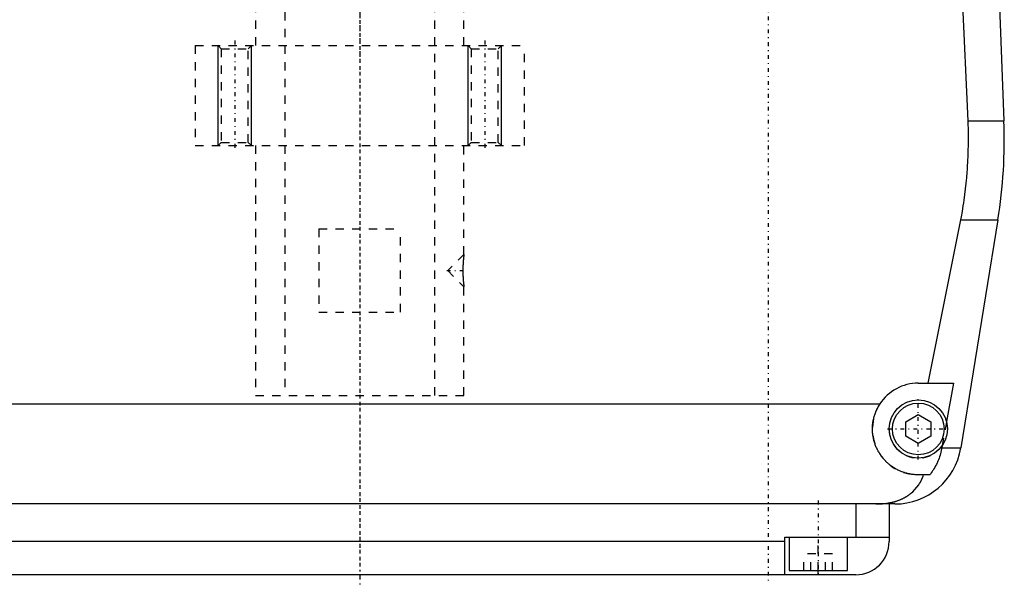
# Model space of a CAD drawing. Extents: x -125 to 125, y -82 to 428.
# Tile 2 of 12: x -41 to 77, y -82 to -14. Entities that reach past the tile are written whole.
import ezdxf

# ---------------------------------------------------------------- set-up
doc = ezdxf.new("R2010")
doc.units = 0
doc.linetypes.add('CENTER', pattern=[1.5, 0.45, -0.5, 0.05, -0.5])
doc.linetypes.add('DASHED', pattern=[2, 1, -1])
for name, color, linetype in [('AM_0', 7, 'CONTINUOUS'), ('AM_10', 7, 'CONTINUOUS'), ('AM_3', 7, 'DASHED'), ('AM_7', 7, 'CENTER')]:
    doc.layers.add(name, color=color, linetype=linetype)

msp = doc.modelspace()

# ---------------------------------------------------------------- linework, layer by layer
at = {"layer": 'AM_0', "color": 7, "linetype": 'CONTINUOUS'}
for p, q in [((76.29, -0.2), (77.28, -26.54)), ((72.97, -26.54), (72.2, -9)), ((72.97, -26.54), (77.28, -26.54)), ((68.19, -58), (72.1, -38.4)), ((72.1, -38.4), (76.54, -38.4)), ((76.54, -38.4), (72.1, -65.78)), ((67, -58), (71.21, -58)), ((71.21, -58), (70.39, -62.62)), ((-62.39, -60.5), (62.39, -60.5)), ((65.5, -62.63), (67, -61.77)), ((67, -61.77), (68.5, -62.63)), ((65.5, -64.37), (65.5, -62.63)), ((68.5, -62.63), (68.5, -64.37)), ((67, -65.23), (65.5, -64.37)), ((68.5, -64.37), (67, -65.23)), ((69.87, -65.5), (69.82, -65.78)), ((69.82, -65.78), (72.1, -65.78)), ((68.39, -69), (67, -69)), ((64.2, -72.5), (-64.2, -72.5)), ((59.5, -72.5), (59.5, -76.5)), ((63.5, -72.5), (63.5, -77)), ((51, -81), (51, -76.5)), ((51, -76.5), (63.5, -76.5)), ((51.5, -76.5), (51.5, -80.5)), ((58.5, -80.5), (58.5, -76.5)), ((51, -77), (-51, -77)), ((59.5, -81), (-59.5, -81)), ((51.5, -80.5), (58.5, -80.5)), ((55, -81), (55, -80.5))]:
    msp.add_line(p, q, dxfattribs=at)
for points in [[(72.1, -38.4, 0), (72.17, -38.06, 0), (72.29, -37.39, 0), (72.4, -36.71, 0), (72.45, -36.38, 0), (72.5, -36.04, 0), (72.59, -35.36, 0), (72.68, -34.69, 0), (72.75, -34.02, 0), (72.82, -33.35, 0), (72.87, -32.69, 0), (72.9, -32.36, 0), (72.92, -32.03, 0), (72.96, -31.37, 0), (72.98, -30.72, 0), (73, -30.07, 0), (73.02, -29.43, 0), (73.02, -28.79, 0), (73.02, -28.47, 0), (73.02, -28.16, 0), (73.01, -27.51, 0), (72.99, -26.87, 0), (72.97, -26.54, 0)], [(67, -69, 0), (66.94, -69, 0), (66.83, -69, 0), (66.72, -68.99, 0), (66.67, -68.99, 0), (66.61, -68.99, 0), (66.5, -68.98, 0), (66.39, -68.97, 0), (66.27, -68.95, 0), (66.16, -68.94, 0), (66.05, -68.92, 0), (66, -68.91, 0), (65.94, -68.9, 0), (65.83, -68.87, 0), (65.72, -68.85, 0), (65.61, -68.82, 0), (65.5, -68.79, 0), (65.39, -68.76, 0), (65.34, -68.74, 0), (65.28, -68.72, 0), (65.17, -68.69, 0), (65.07, -68.65, 0), (65.02, -68.63, 0), (64.96, -68.61, 0), (64.86, -68.57, 0), (64.76, -68.52, 0), (64.7, -68.5, 0), (64.65, -68.47, 0), (64.55, -68.43, 0), (64.45, -68.37, 0), (64.36, -68.32, 0), (64.26, -68.27, 0), (64.16, -68.21, 0), (64.12, -68.18, 0), (64.07, -68.15, 0), (63.98, -68.1, 0), (63.89, -68.04, 0), (63.8, -67.97, 0), (63.71, -67.91, 0), (63.63, -67.85, 0), (63.59, -67.81, 0), (63.55, -67.78, 0), (63.46, -67.71, 0), (63.38, -67.64, 0), (63.31, -67.58, 0), (63.23, -67.51, 0), (63.16, -67.44, 0), (63.12, -67.4, 0), (63.09, -67.36, 0), (63.01, -67.29, 0), (62.94, -67.21, 0), (62.87, -67.14, 0), (62.81, -67.06, 0), (62.74, -66.98, 0), (62.71, -66.94, 0), (62.67, -66.9, 0), (62.61, -66.81, 0), (62.55, -66.73, 0), (62.49, -66.64, 0), (62.43, -66.55, 0), (62.37, -66.46, 0), (62.34, -66.42, 0), (62.31, -66.37, 0), (62.26, -66.28, 0), (62.2, -66.19, 0), (62.18, -66.14, 0), (62.15, -66.1, 0), (62.1, -66, 0), (62.05, -65.9, 0), (62.03, -65.86, 0), (62.01, -65.81, 0), (61.96, -65.71, 0), (61.92, -65.61, 0), (61.88, -65.51, 0), (61.84, -65.41, 0), (61.81, -65.31, 0), (61.79, -65.26, 0), (61.77, -65.21, 0), (61.74, -65.1, 0), (61.71, -65, 0), (61.68, -64.9, 0), (61.65, -64.79, 0), (61.63, -64.69, 0), (61.62, -64.63, 0), (61.61, -64.58, 0), (61.59, -64.47, 0), (61.57, -64.37, 0), (61.55, -64.26, 0), (61.54, -64.16, 0), (61.53, -64.05, 0), (61.52, -64, 0), (61.52, -63.95, 0), (61.51, -63.84, 0), (61.5, -63.73, 0), (61.5, -63.63, 0), (61.5, -63.52, 0), (61.5, -63.42, 0), (61.5, -63.37, 0), (61.5, -63.31, 0), (61.51, -63.21, 0), (61.51, -63.1, 0), (61.52, -62.99, 0), (61.53, -62.88, 0), (61.55, -62.77, 0), (61.56, -62.72, 0), (61.56, -62.66, 0), (61.58, -62.56, 0), (61.6, -62.45, 0), (61.61, -62.39, 0), (61.62, -62.34, 0), (61.65, -62.23, 0), (61.68, -62.12, 0), (61.69, -62.06, 0), (61.71, -62.01, 0), (61.74, -61.9, 0), (61.77, -61.79, 0), (61.81, -61.68, 0), (61.85, -61.57, 0), (61.89, -61.47, 0), (61.91, -61.41, 0), (61.93, -61.36, 0), (61.98, -61.26, 0), (62.03, -61.15, 0), (62.08, -61.05, 0), (62.13, -60.95, 0), (62.18, -60.84, 0), (62.21, -60.79, 0), (62.24, -60.74, 0), (62.3, -60.65, 0), (62.36, -60.55, 0), (62.39, -60.5, 0)], [(69.82, -65.78, 0), (69.8, -65.88, 0), (69.76, -66.08, 0), (69.71, -66.27, 0), (69.69, -66.37, 0), (69.66, -66.46, 0), (69.61, -66.65, 0), (69.55, -66.83, 0), (69.49, -67.01, 0), (69.42, -67.19, 0), (69.34, -67.38, 0), (69.3, -67.47, 0), (69.26, -67.57, 0), (69.17, -67.75, 0), (69.07, -67.93, 0), (68.98, -68.11, 0), (68.88, -68.28, 0), (68.77, -68.45, 0), (68.72, -68.53, 0), (68.67, -68.61, 0), (68.56, -68.77, 0), (68.45, -68.92, 0), (68.39, -69, 0)], [(61.92, -72.5, 0), (62.15, -72.5, 0), (62.41, -72.49, 0), (62.48, -72.49, 0), (62.55, -72.48, 0), (62.59, -72.48, 0), (62.63, -72.48, 0), (62.7, -72.47, 0), (62.77, -72.46, 0), (62.85, -72.46, 0), (62.92, -72.45, 0), (62.99, -72.44, 0), (63.03, -72.44, 0), (63.07, -72.43, 0), (63.14, -72.43, 0), (63.21, -72.42, 0), (63.25, -72.41, 0), (63.28, -72.41, 0), (63.36, -72.39, 0), (63.43, -72.38, 0), (63.46, -72.38, 0), (63.5, -72.37, 0), (63.57, -72.36, 0), (63.64, -72.34, 0), (63.71, -72.33, 0), (63.78, -72.31, 0), (63.86, -72.3, 0), (63.89, -72.29, 0), (63.93, -72.28, 0), (63.99, -72.26, 0), (64.06, -72.25, 0), (64.13, -72.23, 0), (64.2, -72.21, 0), (64.27, -72.19, 0), (64.3, -72.18, 0), (64.33, -72.17, 0), (64.4, -72.15, 0), (64.47, -72.13, 0), (64.53, -72.1, 0), (64.6, -72.08, 0), (64.66, -72.06, 0), (64.69, -72.04, 0), (64.72, -72.03, 0), (64.79, -72.01, 0), (64.85, -71.98, 0), (64.91, -71.95, 0), (64.97, -71.93, 0), (65.03, -71.9, 0), (65.06, -71.89, 0), (65.09, -71.87, 0), (65.15, -71.84, 0), (65.21, -71.81, 0), (65.27, -71.78, 0), (65.33, -71.75, 0), (65.39, -71.72, 0), (65.42, -71.7, 0), (65.45, -71.69, 0), (65.5, -71.65, 0), (65.56, -71.62, 0), (65.59, -71.6, 0), (65.61, -71.59, 0), (65.67, -71.55, 0), (65.72, -71.52, 0), (65.75, -71.5, 0), (65.78, -71.48, 0), (65.83, -71.44, 0), (65.88, -71.41, 0), (65.93, -71.37, 0), (65.98, -71.33, 0), (66.03, -71.29, 0), (66.06, -71.27, 0), (66.08, -71.25, 0), (66.13, -71.21, 0), (66.18, -71.17, 0), (66.34, -71.03, 0), (66.6, -70.77, 0), (66.84, -70.49, 0), (67.05, -70.19, 0), (67.15, -70.03, 0), (67.25, -69.87, 0), (67.42, -69.54, 0), (67.57, -69.18, 0), (67.64, -69, 0)]]:
    msp.add_polyline3d(points, dxfattribs=at)
for radius in [3.5, 3.1]:
    msp.add_circle((67, -63.5), radius, dxfattribs=at)
for centre, radius, start, end in [((17.32, -28.78), 60, 350.775, 2.139), ((67, -63.5), 5.5, 90, 146.9443), ((64.2, -64.5), 8, 270, 350.775), ((59.5, -77), 4, 270, 0)]:
    msp.add_arc(centre, radius, start, end, dxfattribs=at)
at = {"layer": 'AM_10', "color": 7, "linetype": 'CONTINUOUS'}
for p, q in [((-17, -29.5), (-17, -17.5)), ((-13, -29.5), (-13, -17.5)), ((13, -29.5), (13, -17.5)), ((17, -29.5), (17, -17.5))]:
    msp.add_line(p, q, dxfattribs=at)
at = {"layer": 'AM_3', "color": 6, "linetype": 'DASHED'}
for p, q in [((-9, 360.5), (-9, -59.5)), ((9, -59.5), (9, 360.5)), ((-12.5, 345.5), (-12.5, -17.5)), ((12.5, -17.5), (12.5, 345.5)), ((-19.75, -17.5), (-19.75, -29.5)), ((-19.75, -17.5), (19.75, -17.5)), ((-17, -17.5), (-16.62, -17.88)), ((-13.38, -17.88), (-13, -17.5)), ((13, -17.5), (13.38, -17.88)), ((16.62, -17.88), (17, -17.5)), ((19.75, -29.5), (19.75, -17.5)), ((-16.62, -17.88), (-16.62, -29.12)), ((-16.62, -17.88), (-13.38, -17.88)), ((-13.38, -29.12), (-13.38, -17.88)), ((13.38, -17.88), (13.38, -29.12)), ((13.38, -17.88), (16.62, -17.88)), ((16.62, -29.12), (16.62, -17.88)), ((-19.75, -29.5), (19.75, -29.5)), ((-16.62, -29.12), (-17, -29.5)), ((-16.62, -29.12), (-13.38, -29.12)), ((-13, -29.5), (-13.38, -29.12)), ((-12.5, -29.5), (-12.5, -59.5)), ((12.5, -42.55), (12.5, -29.5)), ((13.38, -29.12), (13, -29.5)), ((13.38, -29.12), (16.62, -29.12)), ((17, -29.5), (16.62, -29.12)), ((-4.9, -39.5), (-4.9, -49.5)), ((-4.9, -39.5), (4.9, -39.5)), ((4.9, -49.5), (4.9, -39.5)), ((12.5, -42.55), (10.55, -44.5)), ((10.55, -44.5), (12.5, -46.45)), ((12.5, -59.5), (12.5, -46.45)), ((-4.9, -49.5), (4.9, -49.5)), ((-12.5, -59.5), (12.5, -59.5)), ((70.39, -62.62), (69.87, -65.5)), ((55, -80.5), (55, -76.5)), ((53.27, -80.5), (53.27, -78.5)), ((56.73, -78.5), (53.27, -78.5)), ((54.13, -80.5), (54.13, -78.5)), ((55.87, -80.5), (55.87, -78.5)), ((56.73, -80.5), (56.73, -78.5))]:
    msp.add_line(p, q, dxfattribs=at)
for points in [[(12.5, -42.55, 0), (12.5, -42.55, 0), (12.5, -42.55, 0), (12.5, -42.55, 0), (12.5, -42.55, 0), (12.5, -42.55, 0), (12.5, -42.55, 0), (12.5, -42.56, 0), (12.5, -42.56, 0), (12.5, -42.56, 0), (12.5, -42.57, 0), (12.5, -42.57, 0), (12.5, -42.57, 0), (12.5, -42.57, 0), (12.5, -42.58, 0), (12.5, -42.58, 0), (12.49, -42.59, 0), (12.49, -42.6, 0), (12.49, -42.6, 0), (12.49, -42.6, 0), (12.49, -42.61, 0), (12.49, -42.62, 0), (12.49, -42.62, 0), (12.49, -42.62, 0), (12.49, -42.63, 0), (12.49, -42.64, 0), (12.49, -42.65, 0), (12.49, -42.65, 0), (12.49, -42.66, 0), (12.48, -42.67, 0), (12.48, -42.68, 0), (12.48, -42.69, 0), (12.48, -42.7, 0), (12.48, -42.71, 0), (12.48, -42.71, 0), (12.48, -42.73, 0), (12.48, -42.74, 0), (12.47, -42.75, 0), (12.47, -42.76, 0), (12.47, -42.78, 0), (12.47, -42.78, 0), (12.47, -42.79, 0), (12.47, -42.81, 0), (12.47, -42.82, 0), (12.46, -42.83, 0), (12.46, -42.85, 0), (12.46, -42.87, 0), (12.46, -42.87, 0), (12.46, -42.88, 0), (12.46, -42.9, 0), (12.46, -42.91, 0), (12.45, -42.93, 0), (12.45, -42.95, 0), (12.45, -42.97, 0), (12.45, -42.97, 0), (12.45, -42.98, 0), (12.45, -43, 0), (12.44, -43.02, 0), (12.44, -43.04, 0), (12.44, -43.06, 0), (12.44, -43.08, 0), (12.44, -43.09, 0), (12.44, -43.09, 0), (12.43, -43.11, 0), (12.43, -43.13, 0), (12.43, -43.14, 0), (12.43, -43.15, 0), (12.43, -43.17, 0), (12.43, -43.19, 0), (12.43, -43.2, 0), (12.43, -43.21, 0), (12.42, -43.23, 0), (12.42, -43.25, 0), (12.42, -43.28, 0), (12.42, -43.3, 0), (12.42, -43.32, 0), (12.42, -43.33, 0), (12.41, -43.34, 0), (12.41, -43.37, 0), (12.41, -43.39, 0), (12.41, -43.41, 0), (12.41, -43.43, 0), (12.41, -43.46, 0), (12.4, -43.47, 0), (12.4, -43.48, 0), (12.4, -43.51, 0), (12.4, -43.53, 0), (12.4, -43.56, 0), (12.4, -43.58, 0), (12.4, -43.61, 0), (12.39, -43.62, 0), (12.39, -43.63, 0), (12.39, -43.66, 0), (12.39, -43.68, 0), (12.39, -43.71, 0), (12.39, -43.73, 0), (12.39, -43.76, 0), (12.39, -43.77, 0), (12.39, -43.79, 0), (12.38, -43.81, 0), (12.38, -43.84, 0), (12.38, -43.87, 0), (12.38, -43.89, 0), (12.38, -43.92, 0), (12.38, -43.93, 0), (12.38, -43.95, 0), (12.38, -43.97, 0), (12.38, -44, 0), (12.38, -44.01, 0), (12.38, -44.03, 0), (12.37, -44.05, 0), (12.37, -44.08, 0), (12.37, -44.1, 0), (12.37, -44.11, 0), (12.37, -44.14, 0), (12.37, -44.16, 0), (12.37, -44.19, 0), (12.37, -44.22, 0), (12.37, -44.24, 0), (12.37, -44.26, 0), (12.37, -44.27, 0), (12.37, -44.3, 0), (12.37, -44.33, 0), (12.37, -44.35, 0), (12.37, -44.38, 0), (12.37, -44.41, 0), (12.37, -44.42, 0), (12.37, -44.43, 0), (12.37, -44.46, 0), (12.37, -44.49, 0), (12.37, -44.5, 0)], [(12.37, -44.5, 0), (12.37, -44.51, 0), (12.37, -44.54, 0), (12.37, -44.57, 0), (12.37, -44.58, 0), (12.37, -44.59, 0), (12.37, -44.62, 0), (12.37, -44.65, 0), (12.37, -44.67, 0), (12.37, -44.7, 0), (12.37, -44.73, 0), (12.37, -44.74, 0), (12.37, -44.76, 0), (12.37, -44.78, 0), (12.37, -44.81, 0), (12.37, -44.84, 0), (12.37, -44.86, 0), (12.37, -44.89, 0), (12.37, -44.91, 0), (12.37, -44.92, 0), (12.37, -44.95, 0), (12.38, -44.97, 0), (12.38, -44.99, 0), (12.38, -45, 0), (12.38, -45.03, 0), (12.38, -45.05, 0), (12.38, -45.07, 0), (12.38, -45.08, 0), (12.38, -45.11, 0), (12.38, -45.14, 0), (12.38, -45.16, 0), (12.38, -45.19, 0), (12.39, -45.22, 0), (12.39, -45.23, 0), (12.39, -45.24, 0), (12.39, -45.27, 0), (12.39, -45.29, 0), (12.39, -45.32, 0), (12.39, -45.35, 0), (12.39, -45.37, 0), (12.39, -45.38, 0), (12.4, -45.4, 0), (12.4, -45.42, 0), (12.4, -45.45, 0), (12.4, -45.47, 0), (12.4, -45.49, 0), (12.4, -45.52, 0), (12.4, -45.53, 0), (12.41, -45.54, 0), (12.41, -45.57, 0), (12.41, -45.59, 0), (12.41, -45.61, 0), (12.41, -45.64, 0), (12.41, -45.66, 0), (12.42, -45.67, 0), (12.42, -45.68, 0), (12.42, -45.7, 0), (12.42, -45.72, 0), (12.42, -45.75, 0), (12.42, -45.77, 0), (12.43, -45.79, 0), (12.43, -45.8, 0), (12.43, -45.81, 0), (12.43, -45.83, 0), (12.43, -45.85, 0), (12.43, -45.86, 0), (12.43, -45.87, 0), (12.43, -45.89, 0), (12.44, -45.91, 0), (12.44, -45.92, 0), (12.44, -45.92, 0), (12.44, -45.94, 0), (12.44, -45.96, 0), (12.44, -45.98, 0), (12.45, -46, 0), (12.45, -46.02, 0), (12.45, -46.03, 0), (12.45, -46.03, 0), (12.45, -46.05, 0), (12.45, -46.07, 0), (12.46, -46.09, 0), (12.46, -46.1, 0), (12.46, -46.12, 0), (12.46, -46.13, 0), (12.46, -46.13, 0), (12.46, -46.15, 0), (12.46, -46.17, 0), (12.47, -46.18, 0), (12.47, -46.2, 0), (12.47, -46.21, 0), (12.47, -46.22, 0), (12.47, -46.22, 0), (12.47, -46.24, 0), (12.47, -46.25, 0), (12.48, -46.26, 0), (12.48, -46.28, 0), (12.48, -46.29, 0), (12.48, -46.29, 0), (12.48, -46.3, 0), (12.48, -46.31, 0), (12.48, -46.32, 0), (12.48, -46.33, 0), (12.49, -46.34, 0), (12.49, -46.35, 0), (12.49, -46.36, 0), (12.49, -46.36, 0), (12.49, -46.37, 0), (12.49, -46.38, 0), (12.49, -46.38, 0), (12.49, -46.38, 0), (12.49, -46.39, 0), (12.49, -46.4, 0), (12.49, -46.4, 0), (12.49, -46.41, 0), (12.49, -46.41, 0), (12.5, -46.42, 0), (12.5, -46.42, 0), (12.5, -46.43, 0), (12.5, -46.43, 0), (12.5, -46.43, 0), (12.5, -46.43, 0), (12.5, -46.44, 0), (12.5, -46.44, 0), (12.5, -46.44, 0), (12.5, -46.45, 0), (12.5, -46.45, 0), (12.5, -46.45, 0), (12.5, -46.45, 0), (12.5, -46.45, 0), (12.5, -46.45, 0), (12.5, -46.45, 0)]]:
    msp.add_polyline3d(points, dxfattribs=at)
for radius, start, end in [(5.5, 146.9443, 270), (3.5, 180, 325.0753)]:
    msp.add_arc((67, -63.5), radius, start, end, dxfattribs=at)
at = {"layer": 'AM_7', "color": 4, "linetype": 'CENTER'}
for p, q in [((0, 386.4), (0, -18.4)), ((0, 381.5), (0, -80.5)), ((0, 247.5), (0, -82.5)), ((49, 17), (49, -82)), ((-15, -16.9), (-15, -30.1)), ((15, -16.9), (15, -30.1)), ((10.45, -44.5), (12.65, -44.5)), ((67, -67.17), (67, -59.83)), ((63.32, -63.5), (70.67, -63.5)), ((55, -72.1), (55, -80.9))]:
    msp.add_line(p, q, dxfattribs=at)

doc.saveas('drawing.dxf')
